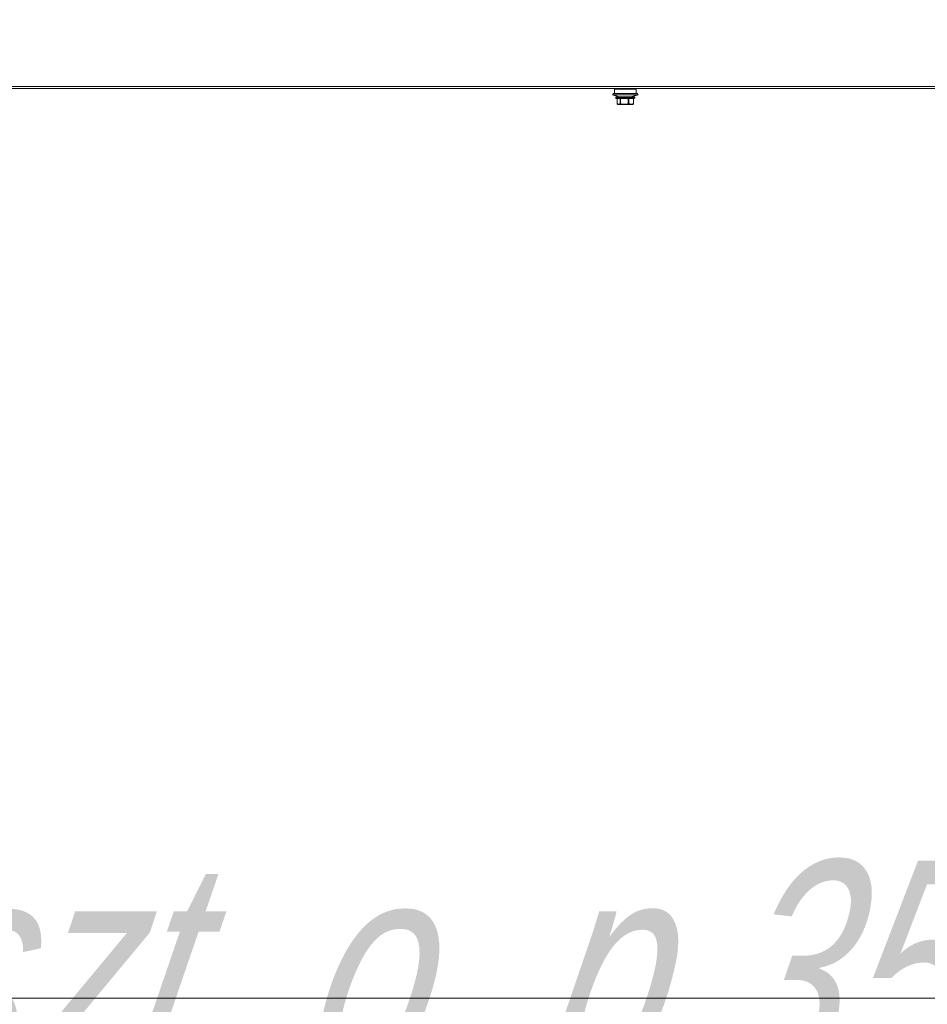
# Model space of a CAD drawing. Header units: millimetres. Extents: x -3034 to 546681, y -100001 to 133386.
# Tile 70 of 173: x 87131 to 87631, y -15961 to -15420. Entities that reach past the tile are written whole.
import ezdxf
from ezdxf import colors
from ezdxf.entities.mleader import LeaderData, LeaderLine
from ezdxf.lldxf.tags import DXFTag
from ezdxf.math import Vec2, Vec3

# ---------------------------------------------------------------- set-up
doc = ezdxf.new("R2010")
doc.units = ezdxf.units.MM
doc.linetypes.add('ACAD_ISO03W100', pattern=[150, 60, -90])
for name, color, linetype in [('___INST__AR_podstawy', 3, 'Continuous'), ('ELEK CIENKIE', 80, 'Continuous'), ('ELEK ODGROMÓWKA', 214, 'Continuous')]:
    doc.layers.add(name, color=color, linetype=linetype)
doc.layers.add('A-widok', color=7, linetype='Continuous', lineweight=15)
doc.layers.add('PT - otworowanie niżej', color=2, linetype='Continuous', lineweight=18)
doc.styles.add('ROMANS-ITALIC', font='ariali.ttf', dxfattribs={"width": 0.7, "oblique": 12})
tags = doc.linetypes.add('DASH', pattern=[15, 10, -5]).pattern_tags.tags
tags[6:7] = [DXFTag(74, 4), DXFTag(75, 0), DXFTag(340, '0'), DXFTag(46, 0.0), DXFTag(50, 0.0), DXFTag(44, 0.0), DXFTag(45, 0.0)]
tags[4:5] = [DXFTag(74, 4), DXFTag(75, 0), DXFTag(340, '0'), DXFTag(46, 0.0), DXFTag(50, 0.0), DXFTag(44, 0.0), DXFTag(45, 0.0)]

# ---------------------------------------------------------------- blocks, each defined once
blk = doc.blocks.new('iglice')
at = {"layer": 'ELEK CIENKIE', "color": 232, "linetype": 'ACAD_ISO03W100', "ltscale": 3}
blk.add_circle((-27813.9, 9135.33), 7540, dxfattribs=at)
blk = doc.blocks.new('wentDACH')
at = {"color": 8, "linetype": 'Continuous', "lineweight": 9}
for p, q in [((-97905.36, 27944.11), (-98951.66, 27944.11)), ((-97905.36, 27942.91), (-98951.66, 27942.91)), ((-98577.16, 27939.43), (-98576.89, 27940.19)), ((-98563.16, 27939.43), (-98577.16, 27939.43)), ((-98563.42, 27940.19), (-98576.89, 27940.19)), ((-98564.16, 27942.61), (-98576.16, 27942.61)), ((-98576.16, 27940.19), (-98576.16, 27942.61)), ((-98564.16, 27940.19), (-98564.16, 27942.61)), ((-98563.16, 27939.43), (-98563.42, 27940.19)), ((-98564.91, 27938.11), (-98575.41, 27938.11)), ((-98575.41, 27937.81), (-98575.41, 27938.11)), ((-98575.41, 27937.81), (-98564.91, 27937.81)), ((-98565.21, 27938.41), (-98575.11, 27938.41)), ((-98575.11, 27937.51), (-98565.21, 27937.51)), ((-98574.7, 27937.51), (-98574.7, 27934.61)), ((-98574.67, 27934.61), (-98574.7, 27934.61)), ((-98574.67, 27937.51), (-98574.67, 27934.61)), ((-98574.58, 27934.37), (-98574.57, 27934.37)), ((-98574.53, 27934.34), (-98574.58, 27934.37)), ((-98574.46, 27934.29), (-98574.53, 27934.34)), ((-98574.4, 27934.25), (-98574.46, 27934.29)), ((-98574.34, 27934.22), (-98574.4, 27934.25)), ((-98573.34, 27934.41), (-98574.35, 27934.41)), ((-98574.32, 27934.21), (-98574.34, 27934.22)), ((-98574.23, 27934.15), (-98574.32, 27934.21)), ((-98574.32, 27934.21), (-98574.32, 27934.21)), ((-98574.22, 27934.15), (-98574.23, 27934.15)), ((-98574.22, 27934.15), (-98574.23, 27934.15)), ((-98574.22, 27934.15), (-98574.23, 27934.15)), ((-98566.24, 27934.11), (-98574.08, 27934.11)), ((-98573.18, 27934.15), (-98571.97, 27934.15)), ((-98573.02, 27937.51), (-98573.02, 27934.61)), ((-98572.78, 27934.61), (-98573.02, 27934.61)), ((-98572.78, 27937.51), (-98572.78, 27934.61)), ((-98571.94, 27934.41), (-98569.37, 27934.41)), ((-98569.31, 27934.15), (-98567.91, 27934.15)), ((-98568.54, 27937.51), (-98568.54, 27934.61)), ((-98568.26, 27934.61), (-98568.54, 27934.61)), ((-98568.26, 27937.51), (-98568.26, 27934.61)), ((-98567.75, 27934.41), (-98566.19, 27934.41)), ((-98566.09, 27934.15), (-98566.29, 27934.15)), ((-98566.09, 27934.15), (-98565.99, 27934.21)), ((-98566.01, 27934.25), (-98566.02, 27934.25)), ((-98566.01, 27934.25), (-98566.02, 27934.25)), ((-98565.98, 27934.22), (-98565.99, 27934.21)), ((-98565.92, 27934.25), (-98565.98, 27934.22)), ((-98565.85, 27934.29), (-98565.92, 27934.25)), ((-98565.79, 27934.34), (-98565.85, 27934.29)), ((-98565.74, 27934.37), (-98565.79, 27934.34)), ((-98565.74, 27934.37), (-98565.77, 27934.35)), ((-98565.74, 27934.37), (-98565.74, 27934.37)), ((-98565.68, 27937.51), (-98565.68, 27934.61)), ((-98565.62, 27934.61), (-98565.68, 27934.61)), ((-98565.62, 27937.51), (-98565.62, 27934.61)), ((-98564.91, 27937.81), (-98564.91, 27938.11))]:
    blk.add_line(p, q, dxfattribs=at)
for centre, radius, start, end in [((-98570.16, 27959.19), 20.96, 250.4901, 262.4609), ((-98570.16, 27959.19), 20.96, 277.5391, 289.5099), ((-98575.11, 27938.11), 0.3, 90, 180), ((-98575.11, 27937.81), 0.3, 180, 270), ((-98574.4, 27934.61), 0.3, 180, 233.5762), ((-98574.4, 27934.58), 0.277, 173.0663, 184.1595), ((-98574.43, 27934.57), 0.24, 229.0477, 231.4184), ((-98574.43, 27934.56), 0.238, 231.4187, 233.3214), ((-98573.48, 27935.66), 1.69, 239.9561, 243.6627), ((-98574.08, 27934.41), 0.3, 240, 270), ((-98574.07, 27934.36), 0.252, 268.3015, 269.999), ((-98566.24, 27934.41), 0.3, 270, 300), ((-98565.92, 27934.61), 0.3, 306.4238, 0), ((-98565.21, 27938.11), 0.3, 0, 90), ((-98565.21, 27937.81), 0.3, 270, 0)]:
    blk.add_arc(centre, radius, start, end, dxfattribs=at)
for points, knots in [([(-98574.35, 27934.41), (-98574.37, 27934.42), (-98574.49, 27934.48), (-98574.59, 27934.56), (-98574.67, 27934.61)], [0, 0, 0, 0, 0.241582, 1, 1, 1, 1]), ([(-98574.67, 27934.56), (-98574.67, 27934.53), (-98574.66, 27934.46), (-98574.61, 27934.41), (-98574.59, 27934.38)], [0, 0, 0, 0, 0.508798, 1, 1, 1, 1]), ([(-98574.08, 27934.11), (-98574.11, 27934.11), (-98574.18, 27934.13), (-98574.27, 27934.2), (-98574.33, 27934.3), (-98574.35, 27934.37), (-98574.35, 27934.41)], [0, 0, 0, 0, 0.240762, 0.487172, 0.741052, 1, 1, 1, 1]), ([(-98574.35, 27934.41), (-98574.35, 27934.38), (-98574.35, 27934.33), (-98574.31, 27934.24), (-98574.26, 27934.18), (-98574.22, 27934.15)], [0, 0, 0, 0, 0.261028, 0.513901, 1, 1, 1, 1]), ([(-98573.02, 27934.61), (-98573.04, 27934.59), (-98573.15, 27934.52), (-98573.26, 27934.45), (-98573.34, 27934.41)], [0, 0, 0, 0, 0.258735, 1, 1, 1, 1]), ([(-98573.34, 27934.41), (-98573.34, 27934.37), (-98573.33, 27934.29), (-98573.27, 27934.19), (-98573.18, 27934.13), (-98573.1, 27934.11), (-98573.07, 27934.11)], [0, 0, 0, 0, 0.259367, 0.513304, 0.759466, 1, 1, 1, 1]), ([(-98573.18, 27934.15), (-98573.22, 27934.18), (-98573.3, 27934.25), (-98573.34, 27934.36), (-98573.34, 27934.41)], [0, 0, 0, 0, 0.497181, 1, 1, 1, 1]), ([(-98572.83, 27934.35), (-98572.86, 27934.33), (-98572.97, 27934.26), (-98573.09, 27934.19), (-98573.18, 27934.15)], [0, 0, 0, 0, 0.258128, 1, 1, 1, 1]), ([(-98573.07, 27934.11), (-98573.09, 27934.11), (-98573.13, 27934.12), (-98573.16, 27934.14), (-98573.18, 27934.15)], [0, 0, 0, 0, 0.487547, 1, 1, 1, 1]), ([(-98573.02, 27934.61), (-98573.01, 27934.56), (-98572.97, 27934.45), (-98572.88, 27934.38), (-98572.83, 27934.35)], [0, 0, 0, 0, 0.499375, 1, 1, 1, 1]), ([(-98572.78, 27934.61), (-98572.79, 27934.59), (-98572.8, 27934.54), (-98572.81, 27934.47), (-98572.83, 27934.41), (-98572.83, 27934.37), (-98572.83, 27934.35)], [0, 0, 0, 0, 0.311011, 0.595499, 0.831048, 1, 1, 1, 1]), ([(-98571.94, 27934.41), (-98571.94, 27934.38), (-98571.95, 27934.35), (-98571.96, 27934.3), (-98571.97, 27934.25), (-98571.97, 27934.2), (-98571.97, 27934.17), (-98571.97, 27934.15)], [0, 0, 0, 0, 0.303771, 0.44908, 0.585232, 0.822263, 1, 1, 1, 1]), ([(-98571.97, 27934.15), (-98571.96, 27934.14), (-98571.94, 27934.12), (-98571.92, 27934.11), (-98571.9, 27934.11)], [0, 0, 0, 0, 0.549607, 1, 1, 1, 1]), ([(-98571.9, 27934.11), (-98571.91, 27934.11), (-98571.91, 27934.12), (-98571.92, 27934.14), (-98571.93, 27934.16), (-98571.93, 27934.22), (-98571.94, 27934.3), (-98571.94, 27934.37), (-98571.94, 27934.41)], [0, 0, 0, 0, 0.030416, 0.090737, 0.183718, 0.306963, 0.625593, 1, 1, 1, 1]), ([(-98569.31, 27934.15), (-98569.32, 27934.19), (-98569.34, 27934.27), (-98569.36, 27934.36), (-98569.37, 27934.41)], [0, 0, 0, 0, 0.423222, 1, 1, 1, 1]), ([(-98569.37, 27934.41), (-98569.37, 27934.37), (-98569.37, 27934.3), (-98569.37, 27934.22), (-98569.36, 27934.16), (-98569.35, 27934.14), (-98569.35, 27934.12), (-98569.34, 27934.11), (-98569.34, 27934.11)], [0, 0, 0, 0, 0.374745, 0.693331, 0.816493, 0.909374, 0.969614, 1, 1, 1, 1]), ([(-98569.34, 27934.11), (-98569.33, 27934.11), (-98569.32, 27934.12), (-98569.31, 27934.14), (-98569.31, 27934.15)], [0, 0, 0, 0, 0.363754, 1, 1, 1, 1]), ([(-98568.54, 27934.61), (-98568.53, 27934.59), (-98568.51, 27934.54), (-98568.49, 27934.46), (-98568.47, 27934.4), (-98568.45, 27934.37), (-98568.44, 27934.35)], [0, 0, 0, 0, 0.300908, 0.581887, 0.820768, 1, 1, 1, 1]), ([(-98568.26, 27934.61), (-98568.27, 27934.56), (-98568.3, 27934.48), (-98568.38, 27934.4), (-98568.42, 27934.37), (-98568.44, 27934.35)], [0, 0, 0, 0, 0.51005, 0.761442, 1, 1, 1, 1]), ([(-98567.91, 27934.15), (-98567.95, 27934.16), (-98568.14, 27934.22), (-98568.31, 27934.3), (-98568.44, 27934.35)], [0, 0, 0, 0, 0.246802, 1, 1, 1, 1]), ([(-98567.75, 27934.41), (-98567.8, 27934.42), (-98567.97, 27934.48), (-98568.14, 27934.56), (-98568.26, 27934.61)], [0, 0, 0, 0, 0.246931, 1, 1, 1, 1]), ([(-98567.99, 27934.11), (-98567.96, 27934.11), (-98567.89, 27934.13), (-98567.82, 27934.2), (-98567.76, 27934.3), (-98567.75, 27934.37), (-98567.75, 27934.41)], [0, 0, 0, 0, 0.223573, 0.463515, 0.72475, 1, 1, 1, 1]), ([(-98567.91, 27934.15), (-98567.92, 27934.14), (-98567.95, 27934.12), (-98567.98, 27934.11), (-98567.99, 27934.11)], [0, 0, 0, 0, 0.531148, 1, 1, 1, 1]), ([(-98567.75, 27934.41), (-98567.75, 27934.38), (-98567.77, 27934.33), (-98567.8, 27934.26), (-98567.85, 27934.2), (-98567.89, 27934.16), (-98567.91, 27934.15)], [0, 0, 0, 0, 0.257256, 0.515244, 0.76439, 1, 1, 1, 1]), ([(-98566.19, 27934.41), (-98566.19, 27934.37), (-98566.2, 27934.3), (-98566.25, 27934.2), (-98566.33, 27934.13), (-98566.4, 27934.11), (-98566.43, 27934.11)], [0, 0, 0, 0, 0.275505, 0.536765, 0.776581, 1, 1, 1, 1]), ([(-98566.43, 27934.11), (-98566.39, 27934.11), (-98566.34, 27934.12), (-98566.3, 27934.14), (-98566.29, 27934.15)], [0, 0, 0, 0, 0.747397, 1, 1, 1, 1]), ([(-98566.29, 27934.15), (-98566.25, 27934.18), (-98566.19, 27934.26), (-98566.18, 27934.36), (-98566.19, 27934.41)], [0, 0, 0, 0, 0.46907, 1, 1, 1, 1]), ([(-98566.02, 27934.25), (-98566.04, 27934.24), (-98566.13, 27934.2), (-98566.22, 27934.17), (-98566.29, 27934.15)], [0, 0, 0, 0, 0.251445, 1, 1, 1, 1]), ([(-98565.68, 27934.61), (-98565.72, 27934.59), (-98565.89, 27934.52), (-98566.06, 27934.45), (-98566.19, 27934.41)], [0, 0, 0, 0, 0.253215, 1, 1, 1, 1]), ([(-98565.77, 27934.35), (-98565.79, 27934.35), (-98565.87, 27934.31), (-98565.95, 27934.27), (-98566.01, 27934.25)], [0, 0, 0, 0, 0.251423, 1, 1, 1, 1]), ([(-98565.99, 27934.21), (-98565.97, 27934.22), (-98565.9, 27934.26), (-98565.82, 27934.31), (-98565.77, 27934.35)], [0, 0, 0, 0, 0.244023, 1, 1, 1, 1]), ([(-98565.68, 27934.61), (-98565.68, 27934.6), (-98565.67, 27934.53), (-98565.68, 27934.46), (-98565.71, 27934.42)], [0, 0, 0, 0, 0.267465, 1, 1, 1, 1])]:
    blk.add_open_spline(points, degree=3, knots=knots, dxfattribs=at)
for points in [[(-98574.22, 27934.15), (-98574.17, 27934.13), (-98574.12, 27934.11), (-98574.07, 27934.11)], [(-98571.97, 27934.15), (-98572.26, 27934.21), (-98572.55, 27934.27), (-98572.83, 27934.35)], [(-98571.94, 27934.41), (-98572.22, 27934.47), (-98572.5, 27934.53), (-98572.78, 27934.61)], [(-98568.54, 27934.61), (-98568.81, 27934.53), (-98569.09, 27934.47), (-98569.37, 27934.41)], [(-98568.44, 27934.35), (-98568.73, 27934.27), (-98569.01, 27934.21), (-98569.31, 27934.15)], [(-98565.74, 27934.38), (-98565.75, 27934.37), (-98565.76, 27934.36), (-98565.77, 27934.35)], [(-98565.71, 27934.42), (-98565.72, 27934.4), (-98565.73, 27934.39), (-98565.74, 27934.38)]]:
    blk.add_open_spline(points, degree=3, dxfattribs=at)

msp = doc.modelspace()

# ---------------------------------------------------------------- linework, layer by layer
at = {"layer": 'A-widok', "color": 252, "linetype": 'DASH', "ltscale": 15, "true_color": 0x939393}
msp.add_lwpolyline([(86533.102, -15958.032), (90733.102, -15958.032), (90733.102, -13658.032), (86533.102, -13658.032)], close=True, dxfattribs=at)

# ---------------------------------------------------------------- block references
at = {"layer": '___INST__AR_podstawy', "color": 210, "lineweight": 40}
msp.add_blockref('wentDACH', (186034.592, -43400.942), dxfattribs=at)
at = {"layer": 'ELEK ODGROMÓWKA'}
msp.add_blockref('iglice', (111335.99, -24243.943), dxfattribs=at)

# ---------------------------------------------------------------- leaders
at = {"layer": 'PT - otworowanie niżej'}
ml = msp.add_multileader_mtext('Standard', dxfattribs=at)
ml.set_content('2 szt. o. p 35X35', color=256, style='ROMANS-ITALIC')
ml.set_leader_properties()
ml.build(insert=Vec2(0, 0))
ml.multileader.update_dxf_attribs({"has_text_frame": 1, "text_right_attachment_type": 5, "text_top_attachment_type": 0, "text_bottom_attachment_type": 0, "dogleg_length": 20, "arrow_head_size": 150})
ctx = ml.context
ctx.base_point, ctx.char_height, ctx.arrow_head_size, ctx.landing_gap_size, ctx.plane_origin = Vec3(86902.947, -15959.04), 120, 150, 50, Vec3(86017.382, -16889.723)
ctx.right_attachment, ctx.text_align_type = 5, 2
notes = []
notes.append((ctx, [(1, (1, 1, 0), (86702.947, -15959.04), (1, 0), 200, [(1, [(85456.748, -14804.201), (85456.748, -15431.27)], 256, [])])]))
ctx.mtext.insert, ctx.mtext.alignment, ctx.mtext.line_spacing_factor, ctx.mtext.flow_direction = Vec3(87854.256, -15882.382), 3, 0.8, 5
for ctx, leaders in notes:
    for number, flags, end, landing, length, lines in leaders:
        leader = LeaderData()
        leader.index, (leader.has_last_leader_line, leader.has_dogleg_vector, leader.attachment_direction) = number, flags
        leader.last_leader_point, leader.dogleg_vector, leader.dogleg_length = Vec3(end), Vec3(landing), length
        for number, points, colour, breaks in lines:
            line = LeaderLine()
            line.index, line.vertices, line.color, line.breaks = number, Vec3.list(points), colors.encode_raw_color(colour), breaks
            leader.lines.append(line)
        ctx.leaders.append(leader)

doc.saveas('drawing.dxf')
